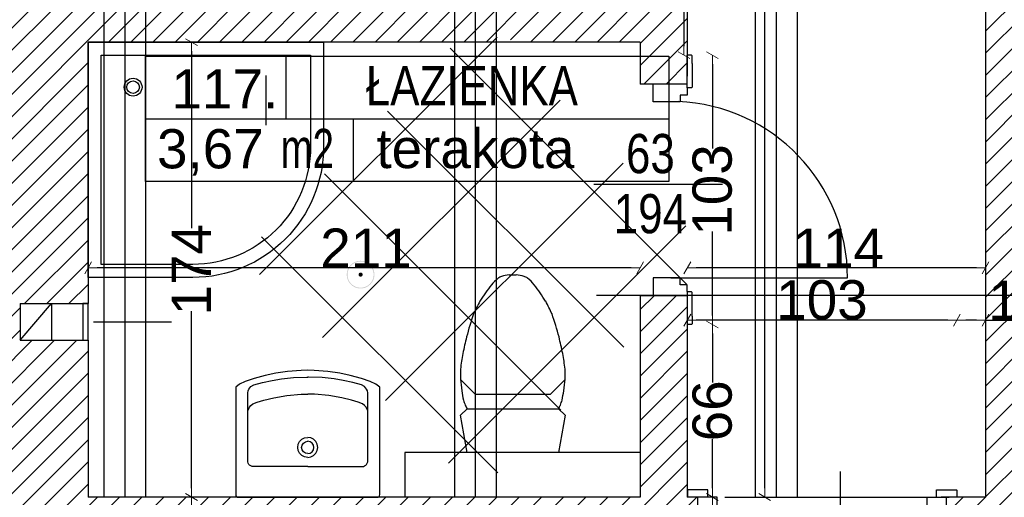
# Model space of a CAD drawing. Header units: millimetres. Extents: x 75999 to 132160, y -108895 to -89040.
# Tile 29 of 61: x 88012 to 91775, y -98114 to -96287. Entities that reach past the tile are written whole.
import ezdxf

# ---------------------------------------------------------------- set-up
doc = ezdxf.new("R2010")
doc.units = ezdxf.units.MM
doc.header["$MEASUREMENT"] = 0
for name, color, linetype in [('A-DRZWI', 7, 'Continuous'), ('A-OPISY-2', 7, 'Continuous'), ('A-OPISY-3', 7, 'Continuous'), ('A-WIDOK', 7, 'Continuous'), ('belki nad', 7, 'Continuous'), ('DIM MALY', 7, 'Continuous'), ('Drawing & Figure', 7, 'Continuous'), ('DRZWI', 7, 'Continuous'), ('linia nadproza', 7, 'Continuous'), ('meble', 7, 'Continuous'), ('Nowe_0', 7, 'Continuous'), ('opisy inne', 7, 'Continuous'), ('OSIE', 7, 'Continuous'), ('POSADZKI', 7, 'Continuous'), ('SCIANY_KONSTR', 7, 'Continuous'), ('Structural - Bearing', 7, 'Continuous'), ('WYCIĄG', 7, 'Continuous')]:
    doc.layers.add(name, color=color, linetype=linetype)
doc.styles.add('STYL_AUTOMATYCZNY_1', font='arial.ttf')
doc.styles.add('STYL_AUTOMATYCZNY_2', font='arial.ttf')
doc.styles.add('STYL_AUTOMATYCZNY_4', font='arial.ttf', dxfattribs={"width": 0.8})
doc.styles.add('STYL_AUTOMATYCZNY_5', font='arial.ttf', dxfattribs={"width": 0.7})
doc.dimstyles.new('STYL_AUTOMATYCZNY__3', dxfattribs={"dimtxt": 150, "dimasz": 34.231941, "dimexe": 0.18, "dimexo": 0.0625, "dimgap": 0, "dimtad": 1, "dimtih": 1, "dimtoh": 1, "dimdec": 0, "dimlfac": 0.1, "dimzin": 0, "dimdsep": 46, "dimtxsty": 'STYL_AUTOMATYCZNY_2', "dimblk": 'ARROWHEAD_2', "dimblk1": 'ARROWHEAD_2', "dimblk2": 'ARROWHEAD_2', "dimcen": 0.09, "dimse1": 1, "dimse2": 1, "dimclrd": 5, "dimclre": 5, "dimclrt": 1, "dimadec": 0, "dimazin": 0, "dimtfac": 1, "dimtdec": 4, "dimtmove": 0, "dimatfit": 3, "dimfxl": 0, "dimtolj": 1, "dimtzin": 0, "dimarcsym": 0})
doc.dimstyles.new('STYL_AUTOMATYCZNY__4', dxfattribs={"dimtxt": 150, "dimasz": 34.231941, "dimexe": 0.18, "dimexo": 0.0625, "dimgap": 0, "dimtad": 1, "dimdec": 0, "dimlfac": 0.1, "dimzin": 0, "dimdsep": 46, "dimtxsty": 'STYL_AUTOMATYCZNY_2', "dimblk": 'ARROWHEAD_2', "dimblk1": 'ARROWHEAD_2', "dimblk2": 'ARROWHEAD_2', "dimcen": 0.09, "dimse1": 1, "dimse2": 1, "dimclrd": 5, "dimclre": 5, "dimclrt": 1, "dimadec": 0, "dimazin": 0, "dimtfac": 1, "dimtdec": 4, "dimtmove": 0, "dimatfit": 3, "dimfxl": 0, "dimtolj": 1, "dimtzin": 0, "dimarcsym": 0})
pattern_1 = [(45, (0, 0), (-42.426407, 42.426407), [])]

# ---------------------------------------------------------------- blocks, each defined once
blk = doc.blocks.new('ARROWHEAD_2')
at = {"color": 0, "linetype": 'Continuous', "lineweight": 0}
for p, q in [((0, 0), (-1, 0)), ((-0.38, -0.66), (0.38, 0.66))]:
    blk.add_line(p, q, dxfattribs=at)
blk = doc.blocks.new('*D145')
at = {"layer": 'Defpoints', "color": 0}
for p in [(90890.2, -93782.9), (90859.3, -98112.8), (90890.2, -98112.8)]:
    blk.add_point(p, dxfattribs=at)
at = {"layer": 'DIM MALY', "color": 5, "lineweight": -2}
for p, q in [((90859.3, -93817.1), (90859.3, -95779.5)), ((90859.3, -98078.6), (90859.3, -96117))]:
    blk.add_line(p, q, dxfattribs=at)
at = {"layer": 'DIM MALY', "color": 5, "lineweight": -2, "xscale": 34.23194115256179, "yscale": 34.23194115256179, "zscale": 34.23194115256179}
for p, rotation in [((90859.3, -93782.9), 90), ((90859.3, -98112.8), 270)]:
    blk.add_blockref('ARROWHEAD_2', p, dxfattribs=dict(at, rotation=rotation))
at = {"layer": 'DIM MALY', "color": 1, "insert": (90859.3, -95948.2), "char_height": 150, "attachment_point": 5, "rotation": 90, "style": 'STYL_AUTOMATYCZNY_2'}
blk.add_mtext('\\A1;433', dxfattribs=at)
blk = doc.blocks.new('*D147')
at = {"layer": 'Defpoints', "color": 0}
for p in [(88273.3, -97076.7), (90383.3, -97076.7), (88273.3, -97236)]:
    blk.add_point(p, dxfattribs=at)
at = {"layer": 'DIM MALY', "color": 5, "lineweight": -2}
blk.add_line((90349, -97236), (88307.5, -97236), dxfattribs=at)
at = {"layer": 'DIM MALY', "color": 5, "lineweight": -2, "xscale": 34.23194115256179, "yscale": 34.23194115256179, "zscale": 34.23194115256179, "rotation": 180}
blk.add_blockref('ARROWHEAD_2', (88273.3, -97236), dxfattribs=at)
at = {"layer": 'DIM MALY', "color": 5, "lineweight": -2, "xscale": 34.23194115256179, "yscale": 34.23194115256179, "zscale": 34.23194115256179}
blk.add_blockref('ARROWHEAD_2', (90383.3, -97236), dxfattribs=at)
at = {"layer": 'DIM MALY', "color": 1, "insert": (89335.5, -97160.7), "char_height": 150, "attachment_point": 5, "style": 'STYL_AUTOMATYCZNY_2'}
blk.add_mtext('\\A1;211', dxfattribs=at)
blk = doc.blocks.new('*D150')
at = {"layer": 'Defpoints', "color": 0}
for p in [(90559.9, -96222.9), (90550.8, -96422.9), (90559.9, -96422.9)]:
    blk.add_point(p, dxfattribs=at)
at = {"layer": 'DIM MALY', "color": 5, "lineweight": -2}
for p, q in [((90550.8, -96222.9), (90550.8, -96095.7)), ((90550.8, -96257.1), (90550.8, -96388.6))]:
    blk.add_line(p, q, dxfattribs=at)
at = {"layer": 'DIM MALY', "color": 5, "lineweight": -2, "xscale": 34.23194115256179, "yscale": 34.23194115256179, "zscale": 34.23194115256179}
for p, rotation in [((90550.8, -96222.9), 90), ((90550.8, -96422.9), 270)]:
    blk.add_blockref('ARROWHEAD_2', p, dxfattribs=dict(at, rotation=rotation))
at = {"layer": 'DIM MALY', "color": 1, "insert": (90659.3, -96095.7), "char_height": 150, "attachment_point": 5, "rotation": 90, "style": 'STYL_AUTOMATYCZNY_2'}
blk.add_mtext('\\A1;20', dxfattribs=at)
blk = doc.blocks.new('*D151')
at = {"layer": 'Defpoints', "color": 0}
for p in [(90530.8, -96422.9), (90659.3, -97452.9), (90669.9, -97452.9)]:
    blk.add_point(p, dxfattribs=at)
at = {"layer": 'DIM MALY', "color": 5, "lineweight": -2}
for p, q in [((90659.3, -96457.1), (90659.3, -96779.6)), ((90659.3, -97418.6), (90659.3, -97096.9))]:
    blk.add_line(p, q, dxfattribs=at)
at = {"layer": 'DIM MALY', "color": 5, "lineweight": -2, "xscale": 34.23194115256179, "yscale": 34.23194115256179, "zscale": 34.23194115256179}
for p, rotation in [((90659.3, -96422.9), 90), ((90659.3, -97452.9), 270)]:
    blk.add_blockref('ARROWHEAD_2', p, dxfattribs=dict(at, rotation=rotation))
at = {"layer": 'DIM MALY', "color": 1, "insert": (90659.3, -96938.2), "char_height": 150, "attachment_point": 5, "rotation": 90, "style": 'STYL_AUTOMATYCZNY_2'}
blk.add_mtext('\\A1;103', dxfattribs=at)
blk = doc.blocks.new('*D152')
at = {"layer": 'Defpoints', "color": 0}
for p in [(90659.3, -97452.9), (90669.9, -97452.9), (90559.9, -98112.9)]:
    blk.add_point(p, dxfattribs=at)
at = {"layer": 'DIM MALY', "color": 5, "lineweight": -2}
for p, q in [((90659.3, -97487.1), (90659.3, -97675.3)), ((90659.3, -98078.6), (90659.3, -97890.9))]:
    blk.add_line(p, q, dxfattribs=at)
at = {"layer": 'DIM MALY', "color": 5, "lineweight": -2, "xscale": 34.23194115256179, "yscale": 34.23194115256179, "zscale": 34.23194115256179}
for p, rotation in [((90659.3, -97452.9), 90), ((90659.3, -98112.9), 270)]:
    blk.add_blockref('ARROWHEAD_2', p, dxfattribs=dict(at, rotation=rotation))
at = {"layer": 'DIM MALY', "color": 1, "insert": (90659.3, -97783.1), "char_height": 150, "attachment_point": 5, "rotation": 90, "style": 'STYL_AUTOMATYCZNY_2'}
blk.add_mtext('\\A1;66', dxfattribs=at)
blk = doc.blocks.new('*D153')
at = {"layer": 'Defpoints', "color": 0}
for p in [(90530.8, -96422.9), (90659.3, -96422.9), (90669.9, -97452.9)]:
    blk.add_point(p, dxfattribs=at)
at = {"layer": 'DIM MALY', "color": 5, "lineweight": -2}
for p, q in [((90659.3, -96457.1), (90659.3, -96779.6)), ((90659.3, -97418.6), (90659.3, -97096.9))]:
    blk.add_line(p, q, dxfattribs=at)
at = {"layer": 'DIM MALY', "color": 5, "lineweight": -2, "xscale": 34.23194115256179, "yscale": 34.23194115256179, "zscale": 34.23194115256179}
for p, rotation in [((90659.3, -96422.9), 90), ((90659.3, -97452.9), 270)]:
    blk.add_blockref('ARROWHEAD_2', p, dxfattribs=dict(at, rotation=rotation))
at = {"layer": 'DIM MALY', "color": 1, "insert": (90659.3, -96938.2), "char_height": 150, "attachment_point": 5, "rotation": 90, "style": 'STYL_AUTOMATYCZNY_2'}
blk.add_mtext('\\A1;103', dxfattribs=at)
blk = doc.blocks.new('*D158')
at = {"layer": 'Defpoints', "color": 0}
for p in [(91593.5, -97436), (91593.5, -97964.7), (91703.3, -97964.7)]:
    blk.add_point(p, dxfattribs=at)
at = {"layer": 'DIM MALY', "color": 5, "lineweight": -2}
for p, q in [((91669, -97436), (91627.7, -97436)), ((91703.3, -97436), (91744.5, -97436)), ((91744.5, -97436), (91916.3, -97436))]:
    blk.add_line(p, q, dxfattribs=at)
at = {"layer": 'DIM MALY', "color": 5, "lineweight": -2, "xscale": 34.23194115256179, "yscale": 34.23194115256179, "zscale": 34.23194115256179, "rotation": 180}
blk.add_blockref('ARROWHEAD_2', (91593.5, -97436), dxfattribs=at)
at = {"layer": 'DIM MALY', "color": 5, "lineweight": -2, "xscale": 34.23194115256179, "yscale": 34.23194115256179, "zscale": 34.23194115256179}
blk.add_blockref('ARROWHEAD_2', (91703.3, -97436), dxfattribs=at)
at = {"layer": 'DIM MALY', "color": 1, "insert": (91830.4, -97360.7), "char_height": 150, "attachment_point": 5, "style": 'STYL_AUTOMATYCZNY_2'}
blk.add_mtext('\\A1;11', dxfattribs=at)
blk = doc.blocks.new('*D159')
at = {"layer": 'Defpoints', "color": 0}
for p in [(90563.3, -97436), (90563.3, -97541), (91593.5, -98035.3)]:
    blk.add_point(p, dxfattribs=at)
at = {"layer": 'DIM MALY', "color": 5, "lineweight": -2}
blk.add_line((91559.3, -97436), (90597.5, -97436), dxfattribs=at)
at = {"layer": 'DIM MALY', "color": 5, "lineweight": -2, "xscale": 34.23194115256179, "yscale": 34.23194115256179, "zscale": 34.23194115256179, "rotation": 180}
blk.add_blockref('ARROWHEAD_2', (90563.3, -97436), dxfattribs=at)
at = {"layer": 'DIM MALY', "color": 5, "lineweight": -2, "xscale": 34.23194115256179, "yscale": 34.23194115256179, "zscale": 34.23194115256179}
blk.add_blockref('ARROWHEAD_2', (91593.5, -97436), dxfattribs=at)
at = {"layer": 'DIM MALY', "color": 1, "insert": (91078, -97359.4), "char_height": 150, "attachment_point": 5, "style": 'STYL_AUTOMATYCZNY_2'}
blk.add_mtext('\\A1;103', dxfattribs=at)
blk = doc.blocks.new('*D285')
at = {"layer": 'Defpoints', "color": 0}
for p in [(88668.3, -96372.9), (89554.6, -96372.9), (88773.3, -98112.9)]:
    blk.add_point(p, dxfattribs=at)
at = {"layer": 'DIM MALY', "color": 5, "lineweight": -2}
for p, q in [((88668.3, -96407.1), (88668.3, -97084.9)), ((88668.3, -98078.6), (88668.3, -97401.6))]:
    blk.add_line(p, q, dxfattribs=at)
at = {"layer": 'DIM MALY', "color": 5, "lineweight": -2, "xscale": 34.23194115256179, "yscale": 34.23194115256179, "zscale": 34.23194115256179}
for p, rotation in [((88668.3, -96372.9), 90), ((88668.3, -98112.9), 270)]:
    blk.add_blockref('ARROWHEAD_2', p, dxfattribs=dict(at, rotation=rotation))
at = {"layer": 'DIM MALY', "color": 1, "insert": (88668.3, -97243.2), "char_height": 150, "attachment_point": 5, "rotation": 90, "style": 'STYL_AUTOMATYCZNY_2'}
blk.add_mtext('\\A1;174', dxfattribs=at)
blk = doc.blocks.new('*D286')
at = {"layer": 'Defpoints', "color": 0}
for p in [(88668.3, -98112.9), (88773.3, -98112.9), (88833, -98502.9)]:
    blk.add_point(p, dxfattribs=at)
at = {"layer": 'DIM MALY', "color": 5, "lineweight": -2}
for p, q in [((88668.3, -98147.1), (88668.3, -98200.6)), ((88668.3, -98468.6), (88668.3, -98415.6))]:
    blk.add_line(p, q, dxfattribs=at)
at = {"layer": 'DIM MALY', "color": 5, "lineweight": -2, "xscale": 34.23194115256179, "yscale": 34.23194115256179, "zscale": 34.23194115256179}
for p, rotation in [((88668.3, -98112.9), 90), ((88668.3, -98502.9), 270)]:
    blk.add_blockref('ARROWHEAD_2', p, dxfattribs=dict(at, rotation=rotation))
at = {"layer": 'DIM MALY', "color": 1, "insert": (88668.3, -98308.1), "char_height": 150, "attachment_point": 5, "rotation": 90, "style": 'STYL_AUTOMATYCZNY_2'}
blk.add_mtext('\\A1;39', dxfattribs=at)
blk = doc.blocks.new('*D287')
at = {"layer": 'Defpoints', "color": 0}
for p in [(88668.3, -96372.9), (89554.6, -96372.9), (88773.3, -98112.9)]:
    blk.add_point(p, dxfattribs=at)
at = {"layer": 'DIM MALY', "color": 5, "lineweight": -2}
for p, q in [((88668.3, -96407.1), (88668.3, -97084.9)), ((88668.3, -98078.6), (88668.3, -97401.6))]:
    blk.add_line(p, q, dxfattribs=at)
at = {"layer": 'DIM MALY', "color": 5, "lineweight": -2, "xscale": 34.23194115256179, "yscale": 34.23194115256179, "zscale": 34.23194115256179}
for p, rotation in [((88668.3, -96372.9), 90), ((88668.3, -98112.9), 270)]:
    blk.add_blockref('ARROWHEAD_2', p, dxfattribs=dict(at, rotation=rotation))
at = {"layer": 'DIM MALY', "color": 1, "insert": (88668.3, -97243.2), "char_height": 150, "attachment_point": 5, "rotation": 90, "style": 'STYL_AUTOMATYCZNY_2'}
blk.add_mtext('\\A1;174', dxfattribs=at)
blk = doc.blocks.new('*D345')
at = {"layer": 'Defpoints', "color": 0}
for p in [(90563.3, -97236), (91703.3, -97273.3), (90563.3, -97341)]:
    blk.add_point(p, dxfattribs=at)
at = {"layer": 'DIM MALY', "color": 5, "lineweight": -2}
blk.add_line((91669, -97236), (90597.5, -97236), dxfattribs=at)
at = {"layer": 'DIM MALY', "color": 5, "lineweight": -2, "xscale": 34.23194115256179, "yscale": 34.23194115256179, "zscale": 34.23194115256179, "rotation": 180}
blk.add_blockref('ARROWHEAD_2', (90563.3, -97236), dxfattribs=at)
at = {"layer": 'DIM MALY', "color": 5, "lineweight": -2, "xscale": 34.23194115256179, "yscale": 34.23194115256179, "zscale": 34.23194115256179}
blk.add_blockref('ARROWHEAD_2', (91703.3, -97236), dxfattribs=at)
at = {"layer": 'DIM MALY', "color": 1, "insert": (91140.5, -97160.7), "char_height": 150, "attachment_point": 5, "style": 'STYL_AUTOMATYCZNY_2'}
blk.add_mtext('\\A1;114', dxfattribs=at)
blk = doc.blocks.new('*D351')
at = {"layer": 'Defpoints', "color": 0}
for p in [(90764.3, -98112.9), (90659.3, -98502.9), (90824, -98502.9)]:
    blk.add_point(p, dxfattribs=at)
at = {"layer": 'DIM MALY', "color": 5, "lineweight": -2}
for p, q in [((90659.3, -98147.1), (90659.3, -98200.6)), ((90659.3, -98468.6), (90659.3, -98415.6))]:
    blk.add_line(p, q, dxfattribs=at)
at = {"layer": 'DIM MALY', "color": 5, "lineweight": -2, "xscale": 34.23194115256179, "yscale": 34.23194115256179, "zscale": 34.23194115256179}
for p, rotation in [((90659.3, -98112.9), 90), ((90659.3, -98502.9), 270)]:
    blk.add_blockref('ARROWHEAD_2', p, dxfattribs=dict(at, rotation=rotation))
at = {"layer": 'DIM MALY', "color": 1, "insert": (90659.3, -98308.1), "char_height": 150, "attachment_point": 5, "rotation": 90, "style": 'STYL_AUTOMATYCZNY_2'}
blk.add_mtext('\\A1;39', dxfattribs=at)

msp = doc.modelspace()

# ---------------------------------------------------------------- hatches: boundary and pattern name
at = {"layer": 'Drawing & Figure'}
h = msp.add_hatch(dxfattribs=at)
h.set_pattern_fill('Common_Brick_0001', color=256, style=0, pattern_type=2)
h.set_pattern_definition(pattern_1)
h.paths.add_polyline_path([(87547.3, -93779), (87547.3, -93919), (87823.3, -93919), (88273.3, -93862.9), (88273.3, -93782.9), (91703.3, -93782.9), (91703.3, -94482.9), (91703.3, -97341), (91703.3, -98112.9), (91554.1, -98112.9), (91554.1, -98242.8), (91554.1, -98502.9), (91644.1, -98502.9), (91644.1, -98860.5), (91644.1, -98887.1), (91671.2, -98887.1), (91671.2, -98912.9), (91774.1, -98912.9), (91774.2, -98862.9), (91784.1, -98862.9), (91784.1, -98532.9), (92084.1, -98532.9), (92084.1, -98041), (92084.1, -98041), (92016.7, -98041), (91846.8, -98041), (91847.8, -97341), (91852.2, -94482.9), (91853.3, -93781.9), (91983.5, -93781.9), (92075.1, -93397.8), (92075.1, -93255.2), (92061.8, -93135.2), (92052.3, -93135.2, -0.383982), (92016.8, -93099.9), (92004.4, -93099.9), (92004.4, -93084.9, 1.205804), (91956.6, -93052.7), (91941.8, -93052.7), (91941.8, -93035.2), (91859.2, -93035.2), (90033.3, -93035.2), (89950.7, -93035.2), (89950.7, -93052.7), (89935.9, -93052.7, 0.263086), (89912.9, -93035.2), (89905, -93035.2, 0.761796), (89897.5, -93091.3), (89897.5, -93106.1), (89450.7, -93106.1), (89003.9, -93106.1), (89003.9, -93091.3, 0.761796), (88996.4, -93035.2), (88988.4, -93035.2, 0.263086), (88965.5, -93052.7), (88950.7, -93052.7), (88950.7, -93035.2), (87547.3, -93035.2), (87547.3, -93661)])
h.paths.add_polyline_path([(91854.1, -98374.7), (91714.1, -98374.7), (91714.1, -98365.3), (91847.9, -98234.7), (91854.1, -98234.7)], flags=0)
h = msp.add_hatch(dxfattribs=at)
h.set_pattern_fill('Common_Brick_0001', color=256, style=0, pattern_type=2)
h.set_pattern_definition(pattern_1)
h.paths.add_polyline_path([(87149, -97622.8), (87149, -97732.8), (87151.2, -98080.2), (87634.2, -98082.8), (87632.7, -98452.8), (88124.1, -98502.9), (88124.2, -98552.9), (88264.1, -98552.8), (88264.1, -98502.9), (90604.1, -98502.9), (90604.1, -98242.8), (90604.1, -98112.9), (90563.3, -98112.9), (90563.3, -97342.9), (90383.3, -97342.9), (90383.3, -98112.9), (88413.3, -98112.9), (88273.3, -98112.9), (88273.3, -97512.9), (88014.1, -97512.9), (88014.1, -97372.9), (88253.3, -97372.9), (88273.3, -97372.9), (88273.3, -96372.9), (88333.3, -96372.9), (88413.3, -96372.9), (88493.3, -96372.9), (89173.3, -96372.9), (89673.3, -96372.9), (89753.3, -96372.9), (89818.3, -96372.9), (89833.3, -96357.9), (89837, -96354.2), (89928.2, -96372.9), (90383.3, -96372.9), (90383.3, -96425.8), (90383.3, -96532.9), (90563.3, -96532.9), (90563.3, -96222.9), (89833.3, -96222.9), (89753.3, -96222.9), (89673.3, -96222.9), (88493.3, -96222.9), (88413.3, -96222.9), (88333.3, -96222.9), (88273.3, -96222.9), (88273.3, -94742.9), (87823.3, -94629), (87673.3, -94629), (87673.3, -94629), (87547.3, -94629), (87547.3, -94769), (87547.3, -95942.8), (87617.3, -95942.8), (87664.1, -95942.8), (87664.1, -97452.8), (87154.4, -97453.2)])
h = msp.add_hatch(dxfattribs=at)
h.set_pattern_fill('Common_Brick_0001', color=256, style=0, pattern_type=2)
h.set_pattern_definition(pattern_1)
h.paths.add_polyline_path([(89654.6, -100102.9), (89694.3, -101162.9), (90244.3, -101151.9), (90244.3, -101152.9), (90264.3, -101152.9), (90264.3, -100832.9), (90764.3, -100826.6), (90823.3, -100825.8), (90823.3, -100825.3), (90903.3, -100824.3), (90903.3, -100824.8), (90983.3, -100823.8), (93664.1, -100790.2), (93744.1, -100789.2), (93824.1, -100788.2), (94503.3, -100779.6), (94854.3, -100775.2), (94934.3, -100774.2), (95014.3, -100773.2), (95044.3, -100772.9), (95044.3, -101287.2), (95044.3, -104162.2), (95044.3, -104362.2), (95044.3, -104732.9), (93158.2, -104732.9), (93068.8, -105120.5), (93068.8, -105263.1), (93082.2, -105383.1), (93091.7, -105383.1, -0.383982), (93127.2, -105418.4), (93139.5, -105418.4), (93139.5, -105433.4, 1.205804), (93187.4, -105465.6), (93202.1, -105465.6), (93202.1, -105483.1), (93284.8, -105483.1), (95122.5, -105483.1), (95163.8, -105483.1), (95163.8, -105465.6), (95178.6, -105465.6, 0.263086), (95201.5, -105483.1), (95209.5, -105483.1, 0.761796), (95217, -105427), (95217, -105412.2), (95663.8, -105412.2), (96110.6, -105412.2), (96110.6, -105427, 0.761796), (96118.1, -105483.1), (96126, -105483.1, 0.263086), (96149, -105465.6), (96163.8, -105465.6), (96163.8, -105483.1), (96246.4, -105483.1), (98021.7, -105483.1), (98037.6, -105483.1), (98037.6, -105465.6), (98052.4, -105465.6, 1.205804), (98100.2, -105433.4), (98100.2, -105418.4), (98112.6, -105418.4, -0.383982), (98148.1, -105383.1), (98157.6, -105383.1), (98170.9, -105263.1), (98170.9, -105130.5), (98077.5, -104882.9), (97788, -104882.9), (95677.5, -104882.9), (95679.6, -104662.9), (95682.5, -104362.2), (95684.4, -104162.2), (95712.1, -101287.2), (95727.5, -99682.9), (98025, -99682.9), (98094.2, -99114.5), (98094.2, -98984.5), (95622.2, -98984.5), (95616.6, -97541), (95023.8, -97541), (95026.5, -98041.5), (94503.3, -98041.4), (93024.1, -98041), (93024.1, -98041), (93024.1, -98532.9), (93024.1, -98981.5), (93034.1, -98981.5), (93164.1, -98981.5), (93164.1, -98532.9), (93164.1, -98201.5), (94503.3, -98201.5), (95016.5, -98201.5), (95016.5, -99042.9), (95036.5, -99042.9), (95274.5, -99042.9), (95274.5, -99182.9), (95016.5, -99182.9), (95016.5, -100032.8), (94642.7, -100032.8), (94503.3, -100032.8), (94346.5, -100032.8), (93368.8, -100032.8), (93187.6, -100032.8), (93187.6, -99972.8), (93047.6, -99972.8), (93047.6, -100102.8), (92867.6, -100102.8), (92867.6, -100591.8), (92867.6, -100622.8), (91784.1, -100622.8), (91784.1, -99845), (91644.1, -99845), (91644.1, -100102.9), (90903.3, -100102.9), (90764.3, -100102.9)])
h.paths.add_polyline_path([(94000.4, -100634.4), (93799.7, -100634.4), (93799.7, -100374.4), (94079.7, -100374.4), (94079.7, -100565.3)], flags=0)
at = {"layer": 'Nowe_0'}
h = msp.add_hatch(color=256, dxfattribs=at)
h.paths.add_polyline_path([(89261.7, -97262.1, 1), (89367.7, -97262.1, 1)])
h.paths.add_polyline_path([(89364.7, -97262.1, -1), (89264.7, -97262.1, -1)], flags=0)
msp.add_hatch(color=256, dxfattribs=at).paths.add_polyline_path([(89322.7, -97262.1, 1), (89306.7, -97262.1, 1)])

# ---------------------------------------------------------------- linework, layer by layer
at = {"layer": 'A-DRZWI'}
for p, q in [((90697.6, -96917.9), (90206.6, -96917.9)), ((91148.3, -98014.6), (91148.3, -98505.6))]:
    msp.add_line(p, q, dxfattribs=at)
msp.add_lwpolyline([(90500.9, -97274.9), (91175.9, -97274.7, 0.402178), (90528.5, -96600.4)], format="xyb", dxfattribs=at)
at = {"layer": 'A-OPISY-3'}
for p, q in [((89029.4, -96425.8), (89029.4, -96665.8)), ((88952.3, -96500.8), (88952.3, -96690.7)), ((88493.3, -96665.8), (90493.2, -96665.8)), ((89286.2, -96665.8), (89286.2, -96905.8))]:
    msp.add_line(p, q, dxfattribs=at)
msp.add_lwpolyline([(88493.3, -96905.8), (88493.3, -96425.8), (90493.2, -96425.8), (90493.2, -96905.8)], close=True, dxfattribs=at)
at = {"layer": 'A-WIDOK'}
for p, q in [((88014.1, -97512.9), (88133.3, -97372.9)), ((88133.3, -97372.9), (88133.3, -97512.9))]:
    msp.add_line(p, q, dxfattribs=at)
at = {"layer": 'belki nad'}
for p, q in [((88333.3, -93782.9), (88333.3, -98112.9)), ((88493.3, -93782.9), (88493.3, -98112.9)), ((89673.3, -93782.9), (89673.3, -98112.9)), ((89833.3, -93782.9), (89833.3, -98112.9)), ((90823.3, -93782.9), (90823.3, -98112.9)), ((90983.3, -93782.9), (90983.3, -98112.9))]:
    msp.add_line(p, q, dxfattribs=at)
at = {"layer": 'DIM MALY'}
msp.add_line((90216, -97341), (92213.6, -97341), dxfattribs=at)
at = {"layer": 'DRZWI'}
for p, q in [((90563.3, -96548.1), (90563.3, -96422.9)), ((90563.3, -97327.6), (90563.3, -97452.9)), ((90642.2, -98112.9), (90593.9, -98112.9)), ((91516.1, -98112.9), (91564.4, -98112.9))]:
    msp.add_line(p, q, dxfattribs=at)
for points in [[(90582.1, -96454.5), (90582.1, -96426.8, 0.414334), (90578, -96422.8), (90563.3, -96422.9)], [(90582.1, -96454.5), (90582, -96544.1, -0.414334), (90578, -96548.1), (90563.3, -96548.1)], [(90582.1, -97421.2), (90582, -97331.6, 0.414334), (90578, -97327.6), (90563.3, -97327.6)], [(90582.1, -97421.2), (90582.1, -97448.9, -0.414334), (90578, -97452.9), (90563.3, -97452.9)], [(90642.2, -98084.7), (90568.1, -98084.7, 0.414334), (90564.1, -98088.7), (90564.1, -98112.8)], [(91516.1, -98084.7), (91590.1, -98084.7, -0.414334), (91594.1, -98088.7), (91594.1, -98112.8)]]:
    msp.add_lwpolyline(points, format="xyb", dxfattribs=at)
for points in [[(90563.3, -96548.5), (90563.3, -96575.1), (90536.2, -96575.1), (90536.2, -96600.8), (90433.3, -96600.8), (90433.2, -96533.6)], [(90563.3, -97327.2), (90563.3, -97300.6), (90536.2, -97300.6), (90536.2, -97274.9), (90433.3, -97274.9), (90433.2, -97342.1)], [(90593.9, -98242.8), (90642.2, -98242.8), (90642.2, -98215.8), (90677.9, -98215.8), (90677.9, -98112.9), (90642.2, -98112.9), (90642.2, -98084.7)], [(91564.4, -98242.8), (91516.1, -98242.8), (91516.1, -98215.8), (91480.4, -98215.8), (91480.4, -98112.9), (91516.1, -98112.9), (91516.1, -98084.7)]]:
    msp.add_lwpolyline(points, dxfattribs=at)
at = {"layer": 'linia nadproza'}
msp.add_line((90707.1, -98112.9), (91509.5, -98112.9), dxfattribs=at)
at = {"layer": 'meble'}
for p, q in [((89882.9, -97262.9), (89896.5, -97262.9)), ((89896.5, -97262.9), (89910, -97262.9)), ((88891.6, -97695.2), (88895.8, -97690.1)), ((88895.8, -97690.1), (88907.2, -97684.1)), ((88907.2, -97684.1), (88940.4, -97675)), ((88940.4, -97675), (88977.2, -97666.9)), ((88977.2, -97666.9), (89012.3, -97661)), ((89012.3, -97661), (89058.2, -97655.7)), ((89058.2, -97655.7), (89109.6, -97653.9)), ((89109.6, -97653.9), (89112.7, -97653.9)), ((89115.9, -97653.9), (89112.7, -97653.9)), ((89167.3, -97655.7), (89115.9, -97653.9)), ((89213.2, -97661), (89167.3, -97655.7)), ((89248.2, -97666.9), (89213.2, -97661)), ((89285.1, -97675), (89248.2, -97666.9)), ((89318.3, -97684.1), (89285.1, -97675)), ((89329.7, -97690.1), (89318.3, -97684.1)), ((89333.8, -97695.2), (89329.7, -97690.1)), ((89696.5, -97662.9), (89752.5, -97719.3)), ((90096.4, -97662.9), (90040.4, -97719.3)), ((88883.5, -97714.7), (88884.7, -97706.8)), ((88883.5, -97978.3), (88883.5, -97714.7)), ((88884.7, -97706.8), (88887.7, -97700.6)), ((88887.7, -97700.6), (88891.6, -97695.2)), ((88982.6, -97732.8), (89032.3, -97724.2)), ((89032.3, -97724.2), (89087.1, -97719.5)), ((89087.1, -97719.5), (89112.7, -97719.5)), ((89138.4, -97719.5), (89112.7, -97719.5)), ((89193.2, -97724.2), (89138.4, -97719.5)), ((89242.9, -97732.8), (89193.2, -97724.2)), ((89337.8, -97700.6), (89333.8, -97695.2)), ((89340.8, -97706.8), (89337.8, -97700.6)), ((89342, -97714.7), (89340.8, -97706.8)), ((89342, -97978.3), (89342, -97714.7)), ((89752.5, -97719.3), (90040.4, -97719.3)), ((88889.8, -97769), (88895.5, -97762.3)), ((88895.5, -97762.3), (88903.4, -97756.6)), ((88903.4, -97756.6), (88920, -97749.5)), ((88920, -97749.5), (88945.2, -97741.9)), ((88945.2, -97741.9), (88982.6, -97732.8)), ((89280.3, -97741.9), (89242.9, -97732.8)), ((89305.5, -97749.5), (89280.3, -97741.9)), ((89322.1, -97756.6), (89305.5, -97749.5)), ((89330, -97762.3), (89322.1, -97756.6)), ((89335.7, -97769), (89330, -97762.3)), ((88883.5, -97783.6), (88889.8, -97769)), ((89342, -97783.6), (89335.7, -97769)), ((89696.4, -97799.4), (89721.6, -97775.4)), ((89721.5, -97942.9), (89696.4, -97799.4)), ((89721.6, -97775.4), (90071.4, -97775.4)), ((90071.4, -97775.4), (90096.6, -97799.4)), ((90096.6, -97799.4), (90071.5, -97942.9)), ((89074.6, -97922.9), (89076.5, -97911.1)), ((89076.5, -97911.1), (89081.9, -97900.5)), ((89081.9, -97900.5), (89090.3, -97892)), ((89089.3, -97922.9), (89091.1, -97913.9)), ((89090.3, -97892), (89101, -97886.6)), ((89091.1, -97913.9), (89096.2, -97906.3)), ((89096.2, -97906.3), (89103.8, -97901.2)), ((89101, -97886.6), (89112.7, -97884.8)), ((89103.8, -97901.2), (89112.7, -97899.4)), ((89124.5, -97886.6), (89112.7, -97884.8)), ((89121.7, -97901.2), (89112.7, -97899.4)), ((89129.3, -97906.3), (89121.7, -97901.2)), ((89135.1, -97892), (89124.5, -97886.6)), ((89134.4, -97913.9), (89129.3, -97906.3)), ((89136.2, -97922.9), (89134.4, -97913.9)), ((89143.6, -97900.5), (89135.1, -97892)), ((89149, -97911.1), (89143.6, -97900.5)), ((89150.8, -97922.9), (89149, -97911.1)), ((89076.5, -97934.6), (89074.6, -97922.9)), ((89081.9, -97945.3), (89076.5, -97934.6)), ((89090.3, -97953.7), (89081.9, -97945.3)), ((89091.1, -97931.8), (89089.3, -97922.9)), ((89101, -97959.1), (89090.3, -97953.7)), ((89096.2, -97939.4), (89091.1, -97931.8)), ((89103.8, -97944.5), (89096.2, -97939.4)), ((89112.7, -97946.3), (89103.8, -97944.5)), ((89112.7, -97946.3), (89121.7, -97944.5)), ((89121.7, -97944.5), (89129.3, -97939.4)), ((89124.5, -97959.1), (89135.1, -97953.7)), ((89129.3, -97939.4), (89134.4, -97931.8)), ((89134.4, -97931.8), (89136.2, -97922.9)), ((89135.1, -97953.7), (89143.6, -97945.3)), ((89143.6, -97945.3), (89149, -97934.6)), ((89149, -97934.6), (89150.8, -97922.9)), ((90383.3, -97942.9), (89483.3, -97942.9)), ((89483.3, -97942.9), (89483.3, -98112.9)), ((90071.5, -97942.9), (89721.5, -97942.9)), ((88885.3, -97983.6), (88883.5, -97978.3)), ((88887.6, -97988.3), (88885.3, -97983.6)), ((88890.6, -97991.4), (88887.6, -97988.3)), ((88895.1, -97994.1), (88890.6, -97991.4)), ((89112.7, -97961), (89101, -97959.1)), ((89112.7, -97961), (89124.5, -97959.1)), ((89330.3, -97994.1), (89334.9, -97991.4)), ((89334.9, -97991.4), (89337.8, -97988.3)), ((89337.8, -97988.3), (89340.2, -97983.6)), ((89340.2, -97983.6), (89342, -97978.3)), ((88900, -97995.4), (88895.1, -97994.1)), ((89112.7, -97995.4), (88900, -97995.4)), ((89112.7, -97995.4), (89325.5, -97995.4)), ((89325.5, -97995.4), (89330.3, -97994.1))]:
    msp.add_line(p, q, dxfattribs=at)
for points in [[(88273.3, -96372.9), (89173.3, -96372.9), (89173.3, -96772.9, -0.414214), (88673.3, -97272.9), (88273.3, -97272.9)], [(88323.3, -96422.9), (89123.3, -96422.9), (89123.3, -96772.9, -0.414214), (88673.3, -97222.9), (88323.3, -97222.9)]]:
    msp.add_lwpolyline(points, format="xyb", close=True, dxfattribs=at)
msp.add_lwpolyline([(89112.7, -97627.9), (89088.1, -97628.3), (89036, -97632.3), (88990.4, -97639.4), (88950.7, -97647.7), (88907.7, -97659.8), (88873.7, -97671.4), (88852.5, -97681.5), (88837.7, -97692), (88837.7, -98103.7), (88838.4, -98108.7), (88840.1, -98111.5), (88843.3, -98112.9), (89112.7, -98112.9), (89382.1, -98112.9), (89385.3, -98111.5), (89387, -98108.7), (89387.7, -98103.7), (89387.7, -97692), (89373, -97681.5), (89351.8, -97671.4), (89317.7, -97659.8), (89274.8, -97647.7), (89235.1, -97639.4), (89189.5, -97632.3), (89137.3, -97628.3)], close=True, dxfattribs=at)
for radius in [34.1, 24.1]:
    msp.add_circle((88445.3, -96544.9), radius, dxfattribs=at)
for centre, radius, start, end in [((90091.6, -97556.1), 376.7, 131.845, 137.3307), ((89904.7, -97388), 129.6, 113.447, 119.7911), ((89908.7, -97462.2), 201, 97.368, 106.0643), ((89894.8, -97411.4), 149.3, 72.4257, 84.1419), ((89887, -97390.5), 132.5, 60.2777, 66.4842), ((89841.2, -97414.2), 178, 39.5998, 51.2245), ((90536, -97846.2), 904.4, 142.9054, 147.7802), ((89312.7, -97807.7), 836.7, 32.0226, 37.2919), ((90320.8, -97670.7), 629.7, 150.8553, 155.7987), ((89140.2, -97837.5), 1001, 25.1183, 28.2277), ((91126.8, -97881.6), 1457.8, 161.2345, 164.8435), ((89005.3, -97778.1), 1103.4, 14.5767, 19.3453), ((92588.5, -98165.2), 2944.9, 166.9534, 168.2183), ((86201.8, -98385.9), 3971.4, 11.9452, 12.8831), ((90540.2, -97724.6), 849.8, 169.0987, 173.1768), ((88595.2, -97827.1), 1515.1, 7.7187, 10.0058), ((90191, -97642.8), 495, 177.784, 182.216), ((89638.4, -97642.8), 458.6, 357.608, 2.392), ((91151.8, -97516.2), 1462.7, 185.7166, 187.4654), ((88917.3, -97548.1), 1184.8, 352.3294, 354.4885), ((90153.4, -97642.9), 456.3, 187.9894, 192.5778), ((89028.7, -97532), 1076.9, 348.7445, 350.6883), ((90731.6, -97395.2), 1080.8, 198.7281, 199.7766), ((90001.7, -97631.2), 315, 204.3122, 207.2351), ((89923.5, -97695), 168.3, 331.49, 336.9627), ((89837.5, -97666.3), 258.8, 338.5574, 342.9378)]:
    msp.add_arc(centre, radius, start, end, dxfattribs=at)
at = {"layer": 'OSIE'}
for p, q in [((88413.3, -93782.9), (88413.3, -98113.4)), ((89753.3, -93782.9), (89753.3, -98113.4)), ((90903.3, -93782.9), (90903.3, -98113.4))]:
    msp.add_line(p, q, dxfattribs=at)
at = {"layer": 'POSADZKI'}
for p, q in [((88928.9, -97262.2), (89837, -96354.2)), ((89657.7, -96395.9), (90560.9, -97299.2)), ((89169.4, -97502.7), (90077.5, -96594.6)), ((89417.2, -96636.4), (90320.4, -97539.6)), ((89409.9, -97743.2), (90318, -96835.1)), ((89176.7, -96876.9), (90080, -97780.1)), ((89650.4, -97983.7), (90558.4, -97075.6)), ((88936.3, -97117.4), (89839.5, -98020.6))]:
    msp.add_line(p, q, dxfattribs=at)
at = {"layer": 'SCIANY_KONSTR'}
for p, q in [((88014.1, -97372.9), (88014.1, -97512.9)), ((88014.1, -97372.9), (88273.3, -97372.9)), ((88014.1, -97512.9), (88273.3, -97512.9)), ((90604.1, -98112.9), (90563.3, -98112.9))]:
    msp.add_line(p, q, dxfattribs=at)
at = {"layer": 'Structural - Bearing'}
for p, q in [((91703.3, -93782.9), (91703.3, -98112.9)), ((90563.3, -96222.9), (90563.3, -96502.9)), ((90383.3, -96372.9), (88273.3, -96372.9)), ((88273.3, -96372.9), (88273.3, -97372.9)), ((90383.3, -96372.9), (90383.3, -96532.9)), ((90563.3, -96532.9), (90383.3, -96532.9)), ((90383.3, -97342.9), (90383.3, -98112.9)), ((90563.3, -97342.9), (90383.3, -97342.9)), ((90563.3, -97342.9), (90563.3, -98112.9)), ((88273.3, -97512.9), (88273.3, -98112.9)), ((90383.3, -98112.9), (88273.3, -98112.9)), ((90604.1, -98502.9), (90604.1, -98112.9)), ((91703.3, -98112.9), (91534.1, -98112.9)), ((91554.1, -98502.9), (91554.1, -98112.9))]:
    msp.add_line(p, q, dxfattribs=at)
at = {"layer": 'WYCIĄG'}
msp.add_lwpolyline([(88273.3, -97372.9), (88253.3, -97372.9), (88253.3, -97512.9), (88273.3, -97512.9)], close=True, dxfattribs=at)
msp.add_lwpolyline([(88294, -97442.9), (88444.6, -97442.9), (88592.4, -97442.9)], dxfattribs=at)

# ---------------------------------------------------------------- texts
at = {"layer": 'A-OPISY-2', "char_height": 150}
for s, insert, attachment_point, style in [('\\A1;{\\pql;\\fArial|b0|i0|c238|p0;\\W0.800000;ŁAZIENKA}', (89334.9, -96614.4), 7, 'STYL_AUTOMATYCZNY_4'), ('\\A1;{\\pql;\\fArial|b0|i0|c238|p0;\\W1.000000;117.}', (88592, -96626.5), 7, 'STYL_AUTOMATYCZNY_1'), ('\\A1;{\\pqr;\\fArial|b0|i0|c238|p0;\\W0.700000;m2}', (89212.9, -96704.4), 3, 'STYL_AUTOMATYCZNY_5'), ('\\A1;{\\pql;\\fArial|b0|i0|c238|p0;\\W1.000000;terakota}', (89375.2, -96856.8), 7, 'STYL_AUTOMATYCZNY_1'), ('\\A1;{\\pql;\\fArial|b0|i0|c238|p0;\\W1.000000;3,67}', (88536.8, -96883.5), 7, 'STYL_AUTOMATYCZNY_1')]:
    msp.add_mtext(s, dxfattribs=dict(at, insert=insert, attachment_point=attachment_point, style=style))
at = {"layer": 'opisy inne', "char_height": 150, "attachment_point": 5, "style": 'STYL_AUTOMATYCZNY_4'}
for s, insert in [('\\A1;{\\pqc;\\fArial|b0|i0|c238|p0;\\W0.800000;63}', (90422.4, -96800.1)), ('\\A1;{\\pqc;\\fArial|b0|i0|c238|p0;\\W0.800000;194}', (90422.4, -97029.9))]:
    msp.add_mtext(s, dxfattribs=dict(at, insert=insert))

# ---------------------------------------------------------------- dimensions: what is measured, and where the dimension line sits
at = {"layer": 'DIM MALY'}
for base, p1, p2, angle, picture, middle in [((90859.3, -98112.9), (90890.2, -93782.9), (90890.2, -98112.9), 270, '*D145', (90859.3, -95948.2)), ((90550.8, -96422.9), (90559.9, -96222.9), (90559.9, -96422.9), 270, '*D150', (90659.3, -96095.7)), ((88668.3, -96372.9), (88773.3, -98112.9), (89554.6, -96372.9), 90, '*D285', (88668.3, -97243.2)), ((88668.3, -96372.9), (88773.3, -98112.9), (89554.6, -96372.9), 90, '*D287', (88668.3, -97243.2)), ((90659.3, -97452.9), (90530.8, -96422.9), (90669.9, -97452.9), 270, '*D151', (90659.3, -96938.2)), ((90659.3, -96422.9), (90669.9, -97452.9), (90530.8, -96422.9), 90, '*D153', (90659.3, -96938.2)), ((90659.3, -97452.9), (90559.9, -98112.9), (90669.9, -97452.9), 90, '*D152', (90659.3, -97783.1)), ((88668.3, -98112.9), (88833, -98502.9), (88773.3, -98112.9), 90, '*D286', (88668.3, -98308.1)), ((90659.3, -98502.9), (90764.3, -98112.9), (90824, -98502.9), 270, '*D351', (90659.3, -98308.1))]:
    dim = msp.add_linear_dim(base=base, p1=p1, p2=p2, angle=angle, dimstyle='STYL_AUTOMATYCZNY__4', dxfattribs=at)
    dim.commit()
    dim.dimension.update_dxf_attribs({"geometry": picture, "text_midpoint": middle, "dimtype": 160, "text_rotation": 90})
for base, p1, p2, picture, middle in [((88273.3, -97236), (90383.3, -97076.7), (88273.3, -97076.7), '*D147', (89335.5, -97236)), ((90563.3, -97236), (91703.3, -97273.3), (90563.3, -97341), '*D345', (91140.5, -97236)), ((90563.3, -97436), (91593.5, -98035.3), (90563.3, -97541), '*D159', (91078, -97436)), ((91593.5, -97436), (91703.3, -97964.7), (91593.5, -97964.7), '*D158', (91830.4, -97436))]:
    dim = msp.add_linear_dim(base=base, p1=p1, p2=p2, angle=180, dimstyle='STYL_AUTOMATYCZNY__3', dxfattribs=at)
    dim.commit()
    dim.dimension.update_dxf_attribs({"geometry": picture, "text_midpoint": middle, "dimtype": 160})

doc.saveas('drawing.dxf')
